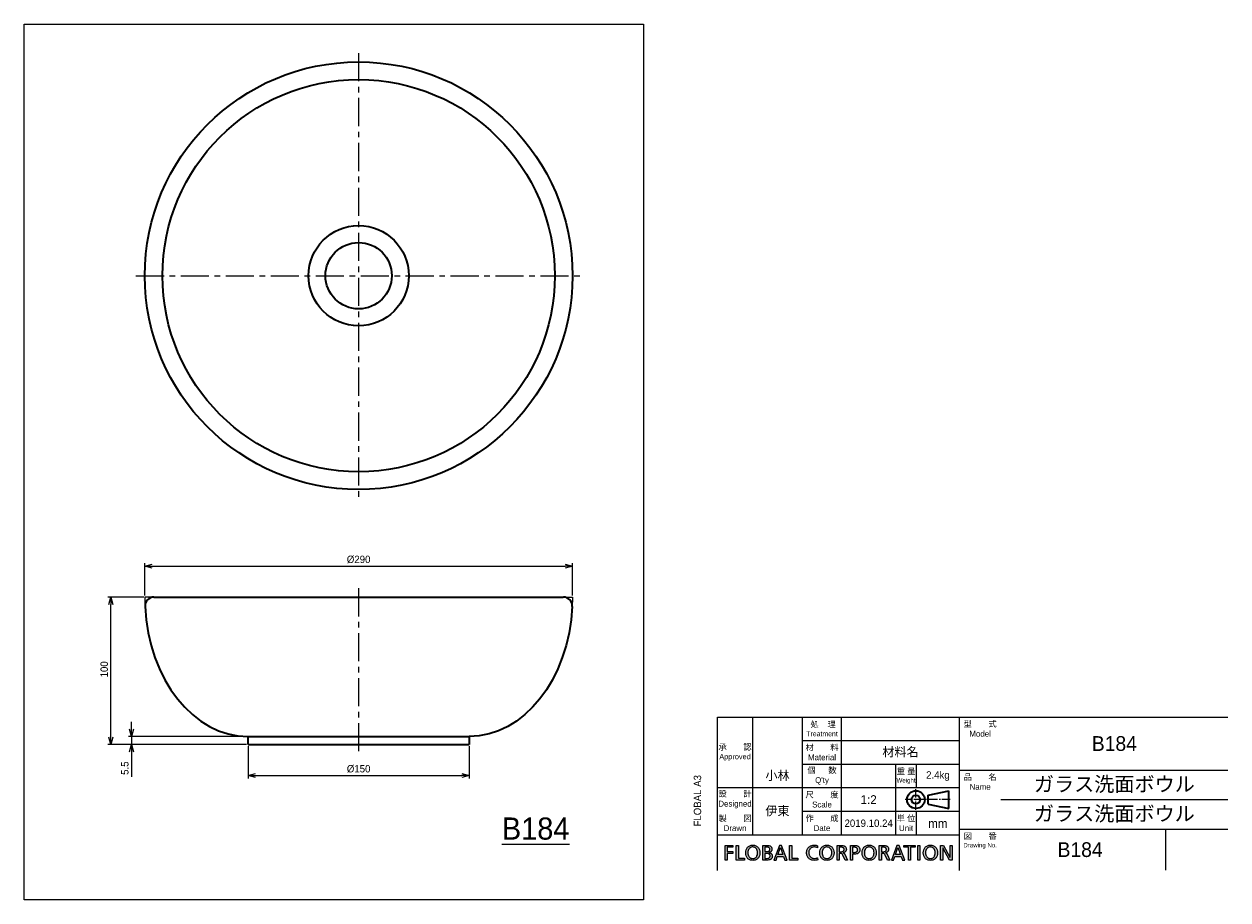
# Model space of a CAD drawing. Header units: millimetres. Extents: x 0 to 816, y 0 to 594.
import ezdxf

# ---------------------------------------------------------------- set-up
doc = ezdxf.new("R2010")
doc.units = ezdxf.units.MM
doc.header["$LTSCALE"] = 0.3
doc.linetypes.add('CENTER', pattern=[50.8, 31.75, -6.35, 6.35, -6.35])
doc.linetypes.add('CENTER2', pattern=[28.575, 19.05, -3.175, 3.175, -3.175])
doc.layers.add('HOJO', color=8, linetype='Continuous', lineweight=13, plot=False)
for name, color, linetype, lineweight in [('TEXT', 7, 'Continuous', 25), ('中心線', 4, 'CENTER', 18), ('中心線x.5', 4, 'CENTER2', 18), ('実線', 3, 'Continuous', 35), ('寸法', 2, 'Continuous', 18), ('細線', 7, 'Continuous', 18)]:
    doc.layers.add(name, color=color, linetype=linetype, lineweight=lineweight)
doc.styles.add('MS Pゴシック', font='txt')
doc.styles.get("Standard").update_dxf_attribs({"font": 'txt.shx', "bigfont": 'bigfont.shx'})
doc.dimstyles.new('MyDim S＝1：2', dxfattribs={"dimscale": 2, "dimtxt": 2.5, "dimasz": 2.5, "dimexe": 1, "dimexo": 0.5, "dimgap": 1, "dimtad": 3, "dimdsep": 46, "dimtxsty": 'MS Pゴシック', "dimblk": 'OPEN30', "dimcen": 0, "dimclrd": 256, "dimclre": 256, "dimclrt": 256, "dimazin": 2, "dimtfac": 1, "dimtmove": 0, "dimatfit": 3, "dimldrblk": 'OPEN30', "dimfxl": 1, "dimlwd": 18, "dimlwe": 18, "dimarcsym": 0})

# ---------------------------------------------------------------- blocks, each defined once
blk = doc.blocks.new('FLOBAL CORPORATIOM')
at = {"layer": 'TEXT'}
h = blk.add_hatch(color=256, dxfattribs=at)
h.paths.add_polyline_path([(16.86, 1.72), (16.79, 1.86), (16.7, 1.99), (16.6, 2.1), (16.48, 2.19), (16.35, 2.27), (16.21, 2.34), (16.06, 2.39), (15.73, 2.46), (15.01, 2.5), (13.79, 2.5), (13.79, -2.5), (14.5, -2.5), (14.5, -0.28), (14.93, -0.28), (15.19, -0.29), (15.3, -0.31), (15.36, -0.32), (15.41, -0.34), (15.46, -0.37), (15.51, -0.4), (15.55, -0.44), (15.6, -0.48), (15.69, -0.61), (15.77, -0.77), (16.54, -2.5), (17.35, -2.5), (16.41, -0.51), (16.3, -0.31), (16.25, -0.24), (16.19, -0.17), (16.13, -0.12), (16.07, -0.08), (15.92, -0.01), (15.92, 0.01), (16.13, 0.06), (16.33, 0.14), (16.5, 0.25), (16.65, 0.39), (16.72, 0.46), (16.78, 0.54), (16.83, 0.63), (16.87, 0.73), (16.91, 0.82), (16.93, 0.93), (16.95, 1.03), (16.95, 1.15), (16.94, 1.36), (16.91, 1.55)])
h.paths.add_polyline_path([(14.5, 1.87), (15.19, 1.87), (15.42, 1.86), (15.62, 1.82), (15.71, 1.79), (15.8, 1.76), (15.87, 1.72), (15.94, 1.67), (16, 1.62), (16.05, 1.56), (16.09, 1.5), (16.13, 1.44), (16.16, 1.37), (16.18, 1.29), (16.19, 1.21), (16.19, 1.13), (16.19, 1.04), (16.17, 0.96), (16.15, 0.88), (16.12, 0.81), (16.08, 0.74), (16.03, 0.67), (15.97, 0.61), (15.91, 0.56), (15.83, 0.51), (15.75, 0.47), (15.57, 0.41), (15.35, 0.36), (15.11, 0.35), (14.5, 0.35)], flags=16)
h.paths.add_polyline_path([(-37.77, -0.22), (-35.91, -0.22), (-35.91, 0.41), (-37.77, 0.41), (-37.77, 1.87), (-35.83, 1.87), (-35.83, 2.5), (-38.48, 2.5), (-38.48, -2.5), (-37.77, -2.5)])
h.paths.add_polyline_path([(-34.69, -2.5), (-31.88, -2.5), (-31.88, -1.87), (-33.97, -1.87), (-33.97, 2.5), (-34.69, 2.5)])
h.paths.add_polyline_path([(-30.34, 2.28), (-30.53, 2.16), (-30.71, 2.01), (-30.88, 1.85), (-31.02, 1.67), (-31.15, 1.47), (-31.26, 1.26), (-31.35, 1.03), (-31.47, 0.54), (-31.51, 0), (-31.47, -0.55), (-31.35, -1.04), (-31.26, -1.27), (-31.15, -1.49), (-31.03, -1.68), (-30.88, -1.86), (-30.72, -2.02), (-30.54, -2.17), (-30.34, -2.29), (-30.12, -2.4), (-29.89, -2.48), (-29.65, -2.54), (-29.38, -2.57), (-29.1, -2.59), (-28.83, -2.57), (-28.56, -2.54), (-28.32, -2.48), (-28.09, -2.4), (-27.87, -2.29), (-27.67, -2.17), (-27.49, -2.02), (-27.33, -1.86), (-27.18, -1.68), (-27.06, -1.49), (-26.95, -1.27), (-26.86, -1.04), (-26.74, -0.55), (-26.7, 0), (-26.74, 0.54), (-26.86, 1.03), (-26.95, 1.26), (-27.06, 1.47), (-27.19, 1.67), (-27.33, 1.85), (-27.5, 2.01), (-27.68, 2.16), (-27.87, 2.28), (-28.09, 2.39), (-28.32, 2.47), (-28.57, 2.54), (-28.83, 2.57), (-29.1, 2.59), (-29.38, 2.57), (-29.64, 2.54), (-29.89, 2.47), (-30.12, 2.39)])
h.paths.add_polyline_path([(-29.83, 1.8), (-29.67, 1.86), (-29.49, 1.92), (-29.31, 1.95), (-29.1, 1.96), (-28.9, 1.94), (-28.72, 1.91), (-28.54, 1.86), (-28.38, 1.79), (-28.23, 1.7), (-28.1, 1.6), (-27.98, 1.49), (-27.87, 1.36), (-27.77, 1.22), (-27.69, 1.06), (-27.56, 0.73), (-27.48, 0.38), (-27.46, 0), (-27.48, -0.37), (-27.55, -0.73), (-27.67, -1.06), (-27.75, -1.21), (-27.85, -1.35), (-27.96, -1.48), (-28.08, -1.6), (-28.21, -1.7), (-28.36, -1.79), (-28.52, -1.86), (-28.7, -1.91), (-28.9, -1.94), (-29.1, -1.96), (-29.31, -1.94), (-29.51, -1.91), (-29.69, -1.86), (-29.85, -1.79), (-30, -1.7), (-30.13, -1.6), (-30.25, -1.48), (-30.36, -1.35), (-30.45, -1.21), (-30.54, -1.06), (-30.66, -0.73), (-30.73, -0.37), (-30.75, 0), (-30.73, 0.38), (-30.65, 0.74), (-30.52, 1.07), (-30.44, 1.22), (-30.34, 1.36), (-30.23, 1.49), (-30.11, 1.61), (-29.98, 1.71)], flags=16)
h.paths.add_polyline_path([(-25.71, -2.5), (-24.38, -2.5), (-24.01, -2.49), (-23.65, -2.44), (-23.33, -2.36), (-23.18, -2.31), (-23.04, -2.24), (-22.92, -2.16), (-22.81, -2.06), (-22.71, -1.95), (-22.63, -1.83), (-22.56, -1.69), (-22.51, -1.53), (-22.48, -1.36), (-22.47, -1.17), (-22.48, -1.04), (-22.5, -0.92), (-22.52, -0.8), (-22.56, -0.69), (-22.61, -0.59), (-22.66, -0.49), (-22.73, -0.41), (-22.8, -0.32), (-22.88, -0.25), (-22.97, -0.19), (-23.06, -0.13), (-23.17, -0.08), (-23.39, 0), (-23.63, 0.04), (-23.63, 0.05), (-23.41, 0.12), (-23.21, 0.21), (-23.03, 0.31), (-22.95, 0.38), (-22.88, 0.45), (-22.82, 0.52), (-22.76, 0.6), (-22.71, 0.69), (-22.68, 0.79), (-22.64, 0.89), (-22.62, 1), (-22.6, 1.24), (-22.61, 1.41), (-22.64, 1.56), (-22.68, 1.7), (-22.73, 1.83), (-22.8, 1.94), (-22.88, 2.04), (-22.98, 2.14), (-23.09, 2.22), (-23.21, 2.29), (-23.35, 2.34), (-23.65, 2.43), (-23.98, 2.48), (-24.36, 2.5), (-25.71, 2.5)])
h.paths.add_polyline_path([(-25, 1.91), (-24.24, 1.91), (-24.08, 1.9), (-23.92, 1.88), (-23.77, 1.83), (-23.69, 1.8), (-23.63, 1.76), (-23.56, 1.72), (-23.5, 1.66), (-23.45, 1.6), (-23.4, 1.53), (-23.37, 1.46), (-23.34, 1.37), (-23.32, 1.27), (-23.32, 1.17), (-23.33, 1.04), (-23.35, 0.92), (-23.38, 0.82), (-23.42, 0.73), (-23.48, 0.65), (-23.54, 0.59), (-23.62, 0.53), (-23.7, 0.49), (-23.79, 0.45), (-23.89, 0.42), (-24.11, 0.39), (-24.6, 0.37), (-25, 0.37)], flags=16)
h.paths.add_polyline_path([(-25, -0.22), (-24.53, -0.22), (-24.07, -0.25), (-23.85, -0.3), (-23.75, -0.33), (-23.65, -0.37), (-23.56, -0.42), (-23.48, -0.48), (-23.41, -0.56), (-23.35, -0.64), (-23.3, -0.73), (-23.26, -0.84), (-23.24, -0.97), (-23.23, -1.1), (-23.24, -1.22), (-23.26, -1.33), (-23.29, -1.43), (-23.33, -1.51), (-23.39, -1.59), (-23.45, -1.66), (-23.52, -1.71), (-23.6, -1.76), (-23.69, -1.8), (-23.79, -1.83), (-23.99, -1.88), (-24.46, -1.91), (-25, -1.91)], flags=16)
h.paths.add_polyline_path([(-21.97, -2.5), (-21.22, -2.5), (-20.78, -1.24), (-18.67, -1.24), (-18.23, -2.5), (-17.45, -2.5), (-19.32, 2.5), (-20.08, 2.5)])
h.paths.add_polyline_path([(-19.72, 1.78), (-18.88, -0.65), (-20.57, -0.65)], flags=16)
h.paths.add_polyline_path([(-15.89, 2.5), (-16.6, 2.5), (-16.6, -2.5), (-13.8, -2.5), (-13.8, -1.87), (-15.89, -1.87)])
h.paths.add_polyline_path([(-9.04, 2.47), (-9.29, 2.39), (-9.52, 2.29), (-9.74, 2.17), (-9.94, 2.03), (-10.13, 1.87), (-10.29, 1.69), (-10.44, 1.5), (-10.57, 1.29), (-10.68, 1.07), (-10.76, 0.83), (-10.82, 0.57), (-10.86, 0.3), (-10.87, 0.02), (-10.86, -0.27), (-10.83, -0.55), (-10.77, -0.81), (-10.69, -1.06), (-10.58, -1.29), (-10.46, -1.5), (-10.31, -1.7), (-10.15, -1.88), (-9.97, -2.04), (-9.77, -2.18), (-9.55, -2.3), (-9.32, -2.4), (-9.07, -2.48), (-8.81, -2.54), (-8.24, -2.59), (-7.7, -2.56), (-7.4, -2.5), (-7.1, -2.41), (-7.14, -1.71), (-7.25, -1.77), (-7.37, -1.81), (-7.65, -1.89), (-7.95, -1.94), (-8.23, -1.96), (-8.42, -1.95), (-8.61, -1.92), (-8.79, -1.88), (-8.96, -1.82), (-9.13, -1.74), (-9.28, -1.65), (-9.43, -1.54), (-9.56, -1.42), (-9.68, -1.28), (-9.79, -1.14), (-9.89, -0.97), (-9.97, -0.8), (-10.03, -0.62), (-10.08, -0.42), (-10.11, -0.22), (-10.12, 0), (-10.11, 0.21), (-10.08, 0.41), (-10.04, 0.6), (-9.98, 0.78), (-9.9, 0.95), (-9.81, 1.11), (-9.71, 1.26), (-9.59, 1.4), (-9.46, 1.52), (-9.31, 1.63), (-9.15, 1.73), (-8.98, 1.81), (-8.8, 1.87), (-8.61, 1.92), (-8.41, 1.95), (-8.2, 1.96, -0.133027), (-7.16, 1.68), (-7.11, 2.37, 0.10488), (-8.23, 2.59), (-8.78, 2.53)])
h.paths.add_polyline_path([(-5.39, 2.16), (-5.57, 2.01), (-5.73, 1.85), (-5.88, 1.67), (-6.01, 1.47), (-6.11, 1.26), (-6.2, 1.03), (-6.33, 0.54), (-6.37, 0), (-6.33, -0.55), (-6.2, -1.04), (-6.12, -1.27), (-6.01, -1.49), (-5.88, -1.68), (-5.74, -1.86), (-5.57, -2.02), (-5.39, -2.17), (-5.19, -2.29), (-4.98, -2.4), (-4.75, -2.48), (-4.5, -2.54), (-4.24, -2.57), (-3.96, -2.59), (-3.68, -2.57), (-3.42, -2.54), (-3.17, -2.48), (-2.94, -2.4), (-2.73, -2.29), (-2.53, -2.17), (-2.35, -2.02), (-2.18, -1.86), (-2.04, -1.68), (-1.91, -1.49), (-1.8, -1.27), (-1.71, -1.04), (-1.59, -0.55), (-1.55, 0), (-1.59, 0.54), (-1.71, 1.03), (-1.8, 1.26), (-1.91, 1.47), (-2.04, 1.67), (-2.19, 1.85), (-2.35, 2.01), (-2.53, 2.16), (-2.73, 2.28), (-2.94, 2.39), (-3.17, 2.47), (-3.42, 2.54), (-3.68, 2.57), (-3.96, 2.59), (-4.24, 2.57), (-4.5, 2.54), (-4.75, 2.47), (-4.98, 2.39), (-5.19, 2.28)])
h.paths.add_polyline_path([(-4.83, 1.71), (-4.68, 1.8), (-4.52, 1.86), (-4.35, 1.92), (-4.16, 1.95), (-3.96, 1.96), (-3.76, 1.94), (-3.57, 1.91), (-3.4, 1.86), (-3.24, 1.79), (-3.09, 1.7), (-2.95, 1.6), (-2.83, 1.49), (-2.72, 1.36), (-2.63, 1.22), (-2.54, 1.06), (-2.41, 0.73), (-2.34, 0.38), (-2.31, 0), (-2.34, -0.37), (-2.41, -0.73), (-2.53, -1.06), (-2.61, -1.21), (-2.7, -1.35), (-2.81, -1.48), (-2.93, -1.6), (-3.07, -1.7), (-3.22, -1.79), (-3.38, -1.86), (-3.56, -1.91), (-3.75, -1.94), (-3.96, -1.96), (-4.17, -1.94), (-4.36, -1.91), (-4.54, -1.86), (-4.7, -1.79), (-4.85, -1.7), (-4.99, -1.6), (-5.11, -1.48), (-5.22, -1.35), (-5.31, -1.21), (-5.39, -1.06), (-5.51, -0.73), (-5.58, -0.37), (-5.61, 0), (-5.58, 0.38), (-5.5, 0.74), (-5.38, 1.07), (-5.29, 1.22), (-5.2, 1.36), (-5.09, 1.49), (-4.97, 1.61)], flags=16)
h.paths.add_polyline_path([(-0.54, -2.5), (0.17, -2.5), (0.17, -0.28), (0.6, -0.28), (0.86, -0.29), (0.98, -0.31), (1.03, -0.32), (1.08, -0.34), (1.13, -0.37), (1.18, -0.4), (1.23, -0.44), (1.27, -0.48), (1.36, -0.61), (1.44, -0.77), (2.21, -2.5), (3.03, -2.5), (2.08, -0.51), (1.97, -0.31), (1.92, -0.24), (1.86, -0.17), (1.81, -0.12), (1.74, -0.08), (1.59, -0.01), (1.59, 0.01), (1.8, 0.06), (2, 0.14), (2.17, 0.25), (2.33, 0.39), (2.39, 0.46), (2.45, 0.54), (2.5, 0.63), (2.54, 0.73), (2.58, 0.82), (2.6, 0.93), (2.62, 1.03), (2.62, 1.15), (2.61, 1.36), (2.58, 1.55), (2.53, 1.72), (2.46, 1.86), (2.37, 1.99), (2.27, 2.1), (2.15, 2.19), (2.02, 2.27), (1.88, 2.34), (1.73, 2.39), (1.4, 2.46), (0.68, 2.5), (-0.54, 2.5)])
h.paths.add_polyline_path([(0.17, 1.87), (0.86, 1.87), (1.09, 1.86), (1.3, 1.82), (1.39, 1.79), (1.47, 1.76), (1.54, 1.72), (1.61, 1.67), (1.67, 1.62), (1.72, 1.56), (1.76, 1.5), (1.8, 1.44), (1.83, 1.37), (1.85, 1.29), (1.86, 1.21), (1.86, 1.13), (1.86, 1.04), (1.85, 0.96), (1.82, 0.88), (1.79, 0.81), (1.75, 0.74), (1.7, 0.67), (1.64, 0.61), (1.58, 0.56), (1.51, 0.51), (1.42, 0.47), (1.24, 0.41), (1.02, 0.36), (0.78, 0.35), (0.17, 0.35)], flags=16)
h.paths.add_polyline_path([(4.01, -2.5), (4.73, -2.5), (4.73, -0.5), (5.43, -0.5), (5.77, -0.48), (6.09, -0.42), (6.39, -0.32), (6.53, -0.25), (6.66, -0.17), (6.77, -0.07), (6.88, 0.04), (6.97, 0.16), (7.05, 0.3), (7.12, 0.45), (7.16, 0.62), (7.19, 0.8), (7.2, 1), (7.19, 1.21), (7.16, 1.39), (7.12, 1.56), (7.05, 1.72), (6.97, 1.85), (6.88, 1.98), (6.77, 2.08), (6.65, 2.18), (6.51, 2.26), (6.37, 2.33), (6.05, 2.43), (5.7, 2.48), (5.32, 2.5), (4.01, 2.5)])
h.paths.add_polyline_path([(4.73, 1.87), (5.34, 1.87), (5.51, 1.86), (5.7, 1.82), (5.88, 1.76), (6.06, 1.68), (6.14, 1.62), (6.21, 1.56), (6.28, 1.49), (6.33, 1.41), (6.38, 1.32), (6.41, 1.23), (6.43, 1.12), (6.44, 1.01), (6.44, 0.89), (6.42, 0.78), (6.39, 0.68), (6.35, 0.59), (6.3, 0.51), (6.24, 0.44), (6.18, 0.38), (6.11, 0.32), (6.03, 0.27), (5.95, 0.23), (5.78, 0.17), (5.61, 0.14), (5.44, 0.13), (4.73, 0.13)], flags=16)
h.paths.add_polyline_path([(8.94, 2.16), (8.76, 2.01), (8.59, 1.85), (8.45, 1.67), (8.32, 1.47), (8.21, 1.26), (8.12, 1.03), (8, 0.54), (7.96, 0), (8, -0.55), (8.12, -1.04), (8.21, -1.27), (8.32, -1.49), (8.45, -1.68), (8.59, -1.86), (8.76, -2.02), (8.94, -2.17), (9.13, -2.29), (9.35, -2.4), (9.58, -2.48), (9.83, -2.54), (10.09, -2.57), (10.37, -2.59), (10.65, -2.57), (10.91, -2.54), (11.16, -2.48), (11.39, -2.4), (11.6, -2.29), (11.8, -2.17), (11.98, -2.02), (12.14, -1.86), (12.29, -1.68), (12.42, -1.49), (12.52, -1.27), (12.61, -1.04), (12.73, -0.55), (12.77, 0), (12.73, 0.54), (12.61, 1.03), (12.52, 1.26), (12.41, 1.47), (12.29, 1.67), (12.14, 1.85), (11.98, 2.01), (11.8, 2.16), (11.6, 2.28), (11.38, 2.39), (11.15, 2.47), (10.91, 2.54), (10.65, 2.57), (10.37, 2.59), (10.09, 2.57), (9.83, 2.54), (9.58, 2.47), (9.35, 2.39), (9.14, 2.28)])
h.paths.add_polyline_path([(9.36, 1.61), (9.5, 1.71), (9.65, 1.8), (9.81, 1.86), (9.98, 1.92), (10.17, 1.95), (10.37, 1.96), (10.57, 1.94), (10.76, 1.91), (10.93, 1.86), (11.09, 1.79), (11.24, 1.7), (11.37, 1.6), (11.5, 1.49), (11.61, 1.36), (11.7, 1.22), (11.79, 1.06), (11.91, 0.73), (11.99, 0.38), (12.02, 0), (11.99, -0.37), (11.92, -0.73), (11.8, -1.06), (11.72, -1.21), (11.62, -1.35), (11.52, -1.48), (11.4, -1.6), (11.26, -1.7), (11.11, -1.79), (10.95, -1.86), (10.77, -1.91), (10.58, -1.94), (10.37, -1.96), (10.16, -1.94), (9.97, -1.91), (9.79, -1.86), (9.62, -1.79), (9.47, -1.7), (9.34, -1.6), (9.22, -1.48), (9.11, -1.35), (9.02, -1.21), (8.94, -1.06), (8.82, -0.73), (8.74, -0.37), (8.72, 0), (8.75, 0.38), (8.82, 0.74), (8.95, 1.07), (9.03, 1.22), (9.13, 1.36), (9.24, 1.49)], flags=16)
h.paths.add_polyline_path([(17.88, -2.5), (18.63, -2.5), (19.07, -1.24), (21.18, -1.24), (21.62, -2.5), (22.4, -2.5), (20.53, 2.5), (19.78, 2.5)])
h.paths.add_polyline_path([(20.13, 1.78), (20.98, -0.65), (19.28, -0.65)], flags=16)
h.paths.add_polyline_path([(23.68, 1.87), (23.68, -2.5), (24.4, -2.5), (24.4, 1.87), (25.95, 1.87), (25.95, 2.5), (22.13, 2.5), (22.13, 1.87)])
h.paths.add_polyline_path([(27.56, 2.5), (26.85, 2.5), (26.85, -2.5), (27.56, -2.5)])
h.paths.add_polyline_path([(32.55, 2.16), (32.35, 2.28), (32.14, 2.39), (31.91, 2.47), (31.66, 2.54), (31.4, 2.57), (31.12, 2.59), (30.84, 2.57), (30.58, 2.54), (30.33, 2.47), (30.1, 2.39), (29.89, 2.28), (29.69, 2.16), (29.51, 2.01), (29.35, 1.85), (29.2, 1.67), (29.07, 1.47), (28.97, 1.26), (28.88, 1.03), (28.75, 0.54), (28.71, 0), (28.75, -0.55), (28.88, -1.04), (28.96, -1.27), (29.07, -1.49), (29.2, -1.68), (29.34, -1.86), (29.51, -2.02), (29.69, -2.17), (29.89, -2.29), (30.1, -2.4), (30.33, -2.48), (30.58, -2.54), (30.84, -2.57), (31.12, -2.59), (31.4, -2.57), (31.66, -2.54), (31.91, -2.48), (32.14, -2.4), (32.35, -2.29), (32.55, -2.17), (32.73, -2.02), (32.9, -1.86), (33.04, -1.68), (33.17, -1.49), (33.28, -1.27), (33.37, -1.04), (33.49, -0.55), (33.53, 0), (33.49, 0.54), (33.36, 1.03), (33.27, 1.26), (33.17, 1.47), (33.04, 1.67), (32.89, 1.85), (32.73, 2.01)])
h.paths.add_polyline_path([(32.13, 1.6), (32.25, 1.49), (32.36, 1.36), (32.45, 1.22), (32.54, 1.06), (32.67, 0.73), (32.74, 0.38), (32.77, 0), (32.74, -0.37), (32.67, -0.73), (32.55, -1.06), (32.47, -1.21), (32.38, -1.35), (32.27, -1.48), (32.15, -1.6), (32.01, -1.7), (31.86, -1.79), (31.7, -1.86), (31.52, -1.91), (31.33, -1.94), (31.12, -1.96), (30.91, -1.94), (30.72, -1.91), (30.54, -1.86), (30.38, -1.79), (30.23, -1.7), (30.09, -1.6), (29.97, -1.48), (29.86, -1.35), (29.77, -1.21), (29.69, -1.06), (29.57, -0.73), (29.5, -0.37), (29.47, 0), (29.5, 0.38), (29.58, 0.74), (29.7, 1.07), (29.79, 1.22), (29.88, 1.36), (29.99, 1.49), (30.11, 1.61), (30.25, 1.71), (30.4, 1.8), (30.56, 1.86), (30.73, 1.92), (30.92, 1.95), (31.12, 1.96), (31.32, 1.94), (31.51, 1.91), (31.68, 1.86), (31.84, 1.79), (31.99, 1.7)], flags=16)
h.paths.add_polyline_path([(34.57, 2.5), (34.57, -2.5), (35.29, -2.5), (35.29, 1.61), (35.3, 1.61), (37.57, -2.5), (38.48, -2.5), (38.48, 2.5), (37.77, 2.5), (37.77, -1.53), (37.75, -1.53), (35.55, 2.5)])
for points in [[(-38.48, 2.5), (-35.83, 2.5), (-35.83, 1.87), (-37.77, 1.87), (-37.77, 0.41), (-35.91, 0.41), (-35.91, -0.22), (-37.77, -0.22), (-37.77, -2.5), (-38.48, -2.5), (-38.48, 2.5)], [(-34.69, 2.5), (-33.97, 2.5), (-33.97, -1.87), (-31.88, -1.87), (-31.88, -2.5), (-34.69, -2.5), (-34.69, 2.5)], [(-29.1, 2.59), (-28.83, 2.57), (-28.57, 2.54), (-28.32, 2.47), (-28.09, 2.39), (-27.87, 2.28), (-27.68, 2.16), (-27.5, 2.01), (-27.33, 1.85), (-27.19, 1.67), (-27.06, 1.47), (-26.95, 1.26), (-26.86, 1.03), (-26.74, 0.54), (-26.7, 0), (-26.74, -0.55), (-26.86, -1.04), (-26.95, -1.27), (-27.06, -1.49), (-27.18, -1.68), (-27.33, -1.86), (-27.49, -2.02), (-27.67, -2.17), (-27.87, -2.29), (-28.09, -2.4), (-28.32, -2.48), (-28.56, -2.54), (-28.83, -2.57), (-29.1, -2.59), (-29.38, -2.57), (-29.65, -2.54), (-29.89, -2.48), (-30.12, -2.4), (-30.34, -2.29), (-30.54, -2.17), (-30.72, -2.02), (-30.88, -1.86), (-31.03, -1.68), (-31.15, -1.49), (-31.26, -1.27), (-31.35, -1.04), (-31.47, -0.55), (-31.51, 0), (-31.47, 0.54), (-31.35, 1.03), (-31.26, 1.26), (-31.15, 1.47), (-31.02, 1.67), (-30.88, 1.85), (-30.71, 2.01), (-30.53, 2.16), (-30.34, 2.28), (-30.12, 2.39), (-29.89, 2.47), (-29.64, 2.54), (-29.38, 2.57), (-29.1, 2.59)], [(-29.1, -1.96), (-28.9, -1.94), (-28.7, -1.91), (-28.52, -1.86), (-28.36, -1.79), (-28.21, -1.7), (-28.08, -1.6), (-27.96, -1.48), (-27.85, -1.35), (-27.75, -1.21), (-27.67, -1.06), (-27.55, -0.73), (-27.48, -0.37), (-27.46, 0), (-27.48, 0.38), (-27.56, 0.73), (-27.69, 1.06), (-27.77, 1.22), (-27.87, 1.36), (-27.98, 1.49), (-28.1, 1.6), (-28.23, 1.7), (-28.38, 1.79), (-28.54, 1.86), (-28.72, 1.91), (-28.9, 1.94), (-29.1, 1.96), (-29.31, 1.95), (-29.49, 1.92), (-29.67, 1.86), (-29.83, 1.8), (-29.98, 1.71), (-30.11, 1.61), (-30.23, 1.49), (-30.34, 1.36), (-30.44, 1.22), (-30.52, 1.07), (-30.65, 0.74), (-30.73, 0.38), (-30.75, 0), (-30.73, -0.37), (-30.66, -0.73), (-30.54, -1.06), (-30.45, -1.21), (-30.36, -1.35), (-30.25, -1.48), (-30.13, -1.6), (-30, -1.7), (-29.85, -1.79), (-29.69, -1.86), (-29.51, -1.91), (-29.31, -1.94), (-29.1, -1.96)], [(-25.71, 2.5), (-24.36, 2.5), (-23.98, 2.48), (-23.65, 2.43), (-23.35, 2.34), (-23.21, 2.29), (-23.09, 2.22), (-22.98, 2.14), (-22.88, 2.04), (-22.8, 1.94), (-22.73, 1.83), (-22.68, 1.7), (-22.64, 1.56), (-22.61, 1.41), (-22.6, 1.24), (-22.62, 1), (-22.64, 0.89), (-22.68, 0.79), (-22.71, 0.69), (-22.76, 0.6), (-22.82, 0.52), (-22.88, 0.45), (-22.95, 0.38), (-23.03, 0.31), (-23.21, 0.21), (-23.41, 0.12), (-23.63, 0.05), (-23.63, 0.04), (-23.39, 0), (-23.17, -0.08), (-23.06, -0.13), (-22.97, -0.19), (-22.88, -0.25), (-22.8, -0.32), (-22.73, -0.41), (-22.66, -0.49), (-22.61, -0.59), (-22.56, -0.69), (-22.52, -0.8), (-22.5, -0.92), (-22.48, -1.04), (-22.47, -1.17), (-22.48, -1.36), (-22.51, -1.53), (-22.56, -1.69), (-22.63, -1.83), (-22.71, -1.95), (-22.81, -2.06), (-22.92, -2.16), (-23.04, -2.24), (-23.18, -2.31), (-23.33, -2.36), (-23.65, -2.44), (-24.01, -2.49), (-24.38, -2.5), (-25.71, -2.5), (-25.71, 2.5)], [(-25, 0.37), (-24.6, 0.37), (-24.11, 0.39), (-23.89, 0.42), (-23.79, 0.45), (-23.7, 0.49), (-23.62, 0.53), (-23.54, 0.59), (-23.48, 0.65), (-23.42, 0.73), (-23.38, 0.82), (-23.35, 0.92), (-23.33, 1.04), (-23.32, 1.17), (-23.32, 1.27), (-23.34, 1.37), (-23.37, 1.46), (-23.4, 1.53), (-23.45, 1.6), (-23.5, 1.66), (-23.56, 1.72), (-23.63, 1.76), (-23.69, 1.8), (-23.77, 1.83), (-23.92, 1.88), (-24.08, 1.9), (-24.24, 1.91), (-25, 1.91), (-25, 0.37)], [(-18.23, -2.5), (-17.45, -2.5), (-19.32, 2.5), (-20.08, 2.5), (-21.97, -2.5), (-21.22, -2.5), (-20.78, -1.24), (-18.67, -1.24), (-18.23, -2.5)], [(-20.57, -0.65), (-19.72, 1.78), (-18.88, -0.65), (-20.57, -0.65)], [(-16.6, 2.5), (-15.89, 2.5), (-15.89, -1.87), (-13.8, -1.87), (-13.8, -2.5), (-16.6, -2.5), (-16.6, 2.5)], [(-3.96, 2.59), (-3.68, 2.57), (-3.42, 2.54), (-3.17, 2.47), (-2.94, 2.39), (-2.73, 2.28), (-2.53, 2.16), (-2.35, 2.01), (-2.19, 1.85), (-2.04, 1.67), (-1.91, 1.47), (-1.8, 1.26), (-1.71, 1.03), (-1.59, 0.54), (-1.55, 0), (-1.59, -0.55), (-1.71, -1.04), (-1.8, -1.27), (-1.91, -1.49), (-2.04, -1.68), (-2.18, -1.86), (-2.35, -2.02), (-2.53, -2.17), (-2.73, -2.29), (-2.94, -2.4), (-3.17, -2.48), (-3.42, -2.54), (-3.68, -2.57), (-3.96, -2.59), (-4.24, -2.57), (-4.5, -2.54), (-4.75, -2.48), (-4.98, -2.4), (-5.19, -2.29), (-5.39, -2.17), (-5.57, -2.02), (-5.74, -1.86), (-5.88, -1.68), (-6.01, -1.49), (-6.12, -1.27), (-6.2, -1.04), (-6.33, -0.55), (-6.37, 0), (-6.33, 0.54), (-6.2, 1.03), (-6.11, 1.26), (-6.01, 1.47), (-5.88, 1.67), (-5.73, 1.85), (-5.57, 2.01), (-5.39, 2.16), (-5.19, 2.28), (-4.98, 2.39), (-4.75, 2.47), (-4.5, 2.54), (-4.24, 2.57), (-3.96, 2.59)], [(-3.96, -1.96), (-3.75, -1.94), (-3.56, -1.91), (-3.38, -1.86), (-3.22, -1.79), (-3.07, -1.7), (-2.93, -1.6), (-2.81, -1.48), (-2.7, -1.35), (-2.61, -1.21), (-2.53, -1.06), (-2.41, -0.73), (-2.34, -0.37), (-2.31, 0), (-2.34, 0.38), (-2.41, 0.73), (-2.54, 1.06), (-2.63, 1.22), (-2.72, 1.36), (-2.83, 1.49), (-2.95, 1.6), (-3.09, 1.7), (-3.24, 1.79), (-3.4, 1.86), (-3.57, 1.91), (-3.76, 1.94), (-3.96, 1.96), (-4.16, 1.95), (-4.35, 1.92), (-4.52, 1.86), (-4.68, 1.8), (-4.83, 1.71), (-4.97, 1.61), (-5.09, 1.49), (-5.2, 1.36), (-5.29, 1.22), (-5.38, 1.07), (-5.5, 0.74), (-5.58, 0.38), (-5.61, 0), (-5.58, -0.37), (-5.51, -0.73), (-5.39, -1.06), (-5.31, -1.21), (-5.22, -1.35), (-5.11, -1.48), (-4.99, -1.6), (-4.85, -1.7), (-4.7, -1.79), (-4.54, -1.86), (-4.36, -1.91), (-4.17, -1.94), (-3.96, -1.96)], [(-0.54, 2.5), (0.68, 2.5), (1.4, 2.46), (1.73, 2.39), (1.88, 2.34), (2.02, 2.27), (2.15, 2.19), (2.27, 2.1), (2.37, 1.99), (2.46, 1.86), (2.53, 1.72), (2.58, 1.55), (2.61, 1.36), (2.62, 1.15), (2.62, 1.03), (2.6, 0.93), (2.58, 0.82), (2.54, 0.73), (2.5, 0.63), (2.45, 0.54), (2.39, 0.46), (2.33, 0.39), (2.17, 0.25), (2, 0.14), (1.8, 0.06), (1.59, 0.01), (1.59, -0.01), (1.74, -0.08), (1.81, -0.12), (1.86, -0.17), (1.92, -0.24), (1.97, -0.31), (2.08, -0.51), (3.03, -2.5), (2.21, -2.5), (1.44, -0.77), (1.36, -0.61), (1.27, -0.48), (1.23, -0.44), (1.18, -0.4), (1.13, -0.37), (1.08, -0.34), (1.03, -0.32), (0.98, -0.31), (0.86, -0.29), (0.6, -0.28), (0.17, -0.28), (0.17, -2.5), (-0.54, -2.5), (-0.54, 2.5)], [(0.17, 0.35), (0.78, 0.35), (1.02, 0.36), (1.24, 0.41), (1.42, 0.47), (1.51, 0.51), (1.58, 0.56), (1.64, 0.61), (1.7, 0.67), (1.75, 0.74), (1.79, 0.81), (1.82, 0.88), (1.85, 0.96), (1.86, 1.04), (1.86, 1.13), (1.86, 1.21), (1.85, 1.29), (1.83, 1.37), (1.8, 1.44), (1.76, 1.5), (1.72, 1.56), (1.67, 1.62), (1.61, 1.67), (1.54, 1.72), (1.47, 1.76), (1.39, 1.79), (1.3, 1.82), (1.09, 1.86), (0.86, 1.87), (0.17, 1.87), (0.17, 0.35)], [(4.01, 2.5), (5.32, 2.5), (5.7, 2.48), (6.05, 2.43), (6.37, 2.33), (6.51, 2.26), (6.65, 2.18), (6.77, 2.08), (6.88, 1.98), (6.97, 1.85), (7.05, 1.72), (7.12, 1.56), (7.16, 1.39), (7.19, 1.21), (7.2, 1), (7.19, 0.8), (7.16, 0.62), (7.12, 0.45), (7.05, 0.3), (6.97, 0.16), (6.88, 0.04), (6.77, -0.07), (6.66, -0.17), (6.53, -0.25), (6.39, -0.32), (6.09, -0.42), (5.77, -0.48), (5.43, -0.5), (4.73, -0.5), (4.73, -2.5), (4.01, -2.5), (4.01, 2.5)], [(4.73, 0.13), (5.44, 0.13), (5.61, 0.14), (5.78, 0.17), (5.95, 0.23), (6.03, 0.27), (6.11, 0.32), (6.18, 0.38), (6.24, 0.44), (6.3, 0.51), (6.35, 0.59), (6.39, 0.68), (6.42, 0.78), (6.44, 0.89), (6.44, 1.01), (6.43, 1.12), (6.41, 1.23), (6.38, 1.32), (6.33, 1.41), (6.28, 1.49), (6.21, 1.56), (6.14, 1.62), (6.06, 1.68), (5.88, 1.76), (5.7, 1.82), (5.51, 1.86), (5.34, 1.87), (4.73, 1.87), (4.73, 0.13)], [(10.37, 2.59), (10.65, 2.57), (10.91, 2.54), (11.15, 2.47), (11.38, 2.39), (11.6, 2.28), (11.8, 2.16), (11.98, 2.01), (12.14, 1.85), (12.29, 1.67), (12.41, 1.47), (12.52, 1.26), (12.61, 1.03), (12.73, 0.54), (12.77, 0), (12.73, -0.55), (12.61, -1.04), (12.52, -1.27), (12.42, -1.49), (12.29, -1.68), (12.14, -1.86), (11.98, -2.02), (11.8, -2.17), (11.6, -2.29), (11.39, -2.4), (11.16, -2.48), (10.91, -2.54), (10.65, -2.57), (10.37, -2.59), (10.09, -2.57), (9.83, -2.54), (9.58, -2.48), (9.35, -2.4), (9.13, -2.29), (8.94, -2.17), (8.76, -2.02), (8.59, -1.86), (8.45, -1.68), (8.32, -1.49), (8.21, -1.27), (8.12, -1.04), (8, -0.55), (7.96, 0), (8, 0.54), (8.12, 1.03), (8.21, 1.26), (8.32, 1.47), (8.45, 1.67), (8.59, 1.85), (8.76, 2.01), (8.94, 2.16), (9.14, 2.28), (9.35, 2.39), (9.58, 2.47), (9.83, 2.54), (10.09, 2.57), (10.37, 2.59)], [(10.37, -1.96), (10.58, -1.94), (10.77, -1.91), (10.95, -1.86), (11.11, -1.79), (11.26, -1.7), (11.4, -1.6), (11.52, -1.48), (11.62, -1.35), (11.72, -1.21), (11.8, -1.06), (11.92, -0.73), (11.99, -0.37), (12.02, 0), (11.99, 0.38), (11.91, 0.73), (11.79, 1.06), (11.7, 1.22), (11.61, 1.36), (11.5, 1.49), (11.37, 1.6), (11.24, 1.7), (11.09, 1.79), (10.93, 1.86), (10.76, 1.91), (10.57, 1.94), (10.37, 1.96), (10.17, 1.95), (9.98, 1.92), (9.81, 1.86), (9.65, 1.8), (9.5, 1.71), (9.36, 1.61), (9.24, 1.49), (9.13, 1.36), (9.03, 1.22), (8.95, 1.07), (8.82, 0.74), (8.75, 0.38), (8.72, 0), (8.74, -0.37), (8.82, -0.73), (8.94, -1.06), (9.02, -1.21), (9.11, -1.35), (9.22, -1.48), (9.34, -1.6), (9.47, -1.7), (9.62, -1.79), (9.79, -1.86), (9.97, -1.91), (10.16, -1.94), (10.37, -1.96)], [(13.79, 2.5), (15.01, 2.5), (15.73, 2.46), (16.06, 2.39), (16.21, 2.34), (16.35, 2.27), (16.48, 2.19), (16.6, 2.1), (16.7, 1.99), (16.79, 1.86), (16.86, 1.72), (16.91, 1.55), (16.94, 1.36), (16.95, 1.15), (16.95, 1.03), (16.93, 0.93), (16.91, 0.82), (16.87, 0.73), (16.83, 0.63), (16.78, 0.54), (16.72, 0.46), (16.65, 0.39), (16.5, 0.25), (16.33, 0.14), (16.13, 0.06), (15.92, 0.01), (15.92, -0.01), (16.07, -0.08), (16.13, -0.12), (16.19, -0.17), (16.25, -0.24), (16.3, -0.31), (16.41, -0.51), (17.35, -2.5), (16.54, -2.5), (15.77, -0.77), (15.69, -0.61), (15.6, -0.48), (15.55, -0.44), (15.51, -0.4), (15.46, -0.37), (15.41, -0.34), (15.36, -0.32), (15.3, -0.31), (15.19, -0.29), (14.93, -0.28), (14.5, -0.28), (14.5, -2.5), (13.79, -2.5), (13.79, 2.5)], [(14.5, 0.35), (15.11, 0.35), (15.35, 0.36), (15.57, 0.41), (15.75, 0.47), (15.83, 0.51), (15.91, 0.56), (15.97, 0.61), (16.03, 0.67), (16.08, 0.74), (16.12, 0.81), (16.15, 0.88), (16.17, 0.96), (16.19, 1.04), (16.19, 1.13), (16.19, 1.21), (16.18, 1.29), (16.16, 1.37), (16.13, 1.44), (16.09, 1.5), (16.05, 1.56), (16, 1.62), (15.94, 1.67), (15.87, 1.72), (15.8, 1.76), (15.71, 1.79), (15.62, 1.82), (15.42, 1.86), (15.19, 1.87), (14.5, 1.87), (14.5, 0.35)], [(21.62, -2.5), (22.4, -2.5), (20.53, 2.5), (19.78, 2.5), (17.88, -2.5), (18.63, -2.5), (19.07, -1.24), (21.18, -1.24), (21.62, -2.5)], [(19.28, -0.65), (20.13, 1.78), (20.98, -0.65), (19.28, -0.65)], [(23.68, 1.87), (22.13, 1.87), (22.13, 2.5), (25.95, 2.5), (25.95, 1.87), (24.4, 1.87), (24.4, -2.5), (23.68, -2.5), (23.68, 1.87)], [(26.85, 2.5), (27.56, 2.5), (27.56, -2.5), (26.85, -2.5), (26.85, 2.5)], [(31.12, 2.59), (31.4, 2.57), (31.66, 2.54), (31.91, 2.47), (32.14, 2.39), (32.35, 2.28), (32.55, 2.16), (32.73, 2.01), (32.89, 1.85), (33.04, 1.67), (33.17, 1.47), (33.27, 1.26), (33.36, 1.03), (33.49, 0.54), (33.53, 0), (33.49, -0.55), (33.37, -1.04), (33.28, -1.27), (33.17, -1.49), (33.04, -1.68), (32.9, -1.86), (32.73, -2.02), (32.55, -2.17), (32.35, -2.29), (32.14, -2.4), (31.91, -2.48), (31.66, -2.54), (31.4, -2.57), (31.12, -2.59), (30.84, -2.57), (30.58, -2.54), (30.33, -2.48), (30.1, -2.4), (29.89, -2.29), (29.69, -2.17), (29.51, -2.02), (29.34, -1.86), (29.2, -1.68), (29.07, -1.49), (28.96, -1.27), (28.88, -1.04), (28.75, -0.55), (28.71, 0), (28.75, 0.54), (28.88, 1.03), (28.97, 1.26), (29.07, 1.47), (29.2, 1.67), (29.35, 1.85), (29.51, 2.01), (29.69, 2.16), (29.89, 2.28), (30.1, 2.39), (30.33, 2.47), (30.58, 2.54), (30.84, 2.57), (31.12, 2.59)], [(31.12, -1.96), (31.33, -1.94), (31.52, -1.91), (31.7, -1.86), (31.86, -1.79), (32.01, -1.7), (32.15, -1.6), (32.27, -1.48), (32.38, -1.35), (32.47, -1.21), (32.55, -1.06), (32.67, -0.73), (32.74, -0.37), (32.77, 0), (32.74, 0.38), (32.67, 0.73), (32.54, 1.06), (32.45, 1.22), (32.36, 1.36), (32.25, 1.49), (32.13, 1.6), (31.99, 1.7), (31.84, 1.79), (31.68, 1.86), (31.51, 1.91), (31.32, 1.94), (31.12, 1.96), (30.92, 1.95), (30.73, 1.92), (30.56, 1.86), (30.4, 1.8), (30.25, 1.71), (30.11, 1.61), (29.99, 1.49), (29.88, 1.36), (29.79, 1.22), (29.7, 1.07), (29.58, 0.74), (29.5, 0.38), (29.47, 0), (29.5, -0.37), (29.57, -0.73), (29.69, -1.06), (29.77, -1.21), (29.86, -1.35), (29.97, -1.48), (30.09, -1.6), (30.23, -1.7), (30.38, -1.79), (30.54, -1.86), (30.72, -1.91), (30.91, -1.94), (31.12, -1.96)], [(34.57, 2.5), (35.55, 2.5), (37.75, -1.53), (37.77, -1.53), (37.77, 2.5), (38.48, 2.5), (38.48, -2.5), (37.57, -2.5), (35.3, 1.61), (35.29, 1.61), (35.29, -2.5), (34.57, -2.5), (34.57, 2.5)], [(-25, -1.91), (-24.46, -1.91), (-23.99, -1.88), (-23.79, -1.83), (-23.69, -1.8), (-23.6, -1.76), (-23.52, -1.71), (-23.45, -1.66), (-23.39, -1.59), (-23.33, -1.51), (-23.29, -1.43), (-23.26, -1.33), (-23.24, -1.22), (-23.23, -1.1), (-23.24, -0.97), (-23.26, -0.84), (-23.3, -0.73), (-23.35, -0.64), (-23.41, -0.56), (-23.48, -0.48), (-23.56, -0.42), (-23.65, -0.37), (-23.75, -0.33), (-23.85, -0.3), (-24.07, -0.25), (-24.53, -0.22), (-25, -0.22), (-25, -1.91)]]:
    blk.add_lwpolyline(points, close=True, dxfattribs=at)
blk.add_lwpolyline([(-7.16, 1.68, 0.133027), (-8.2, 1.96), (-8.41, 1.95), (-8.61, 1.92), (-8.8, 1.87), (-8.98, 1.81), (-9.15, 1.73), (-9.31, 1.63), (-9.46, 1.52), (-9.59, 1.4), (-9.71, 1.26), (-9.81, 1.11), (-9.9, 0.95), (-9.98, 0.78), (-10.04, 0.6), (-10.08, 0.41), (-10.11, 0.21), (-10.12, 0), (-10.11, -0.22), (-10.08, -0.42), (-10.03, -0.62), (-9.97, -0.8), (-9.89, -0.97), (-9.79, -1.14), (-9.68, -1.28), (-9.56, -1.42), (-9.43, -1.54), (-9.28, -1.65), (-9.13, -1.74), (-8.96, -1.82), (-8.79, -1.88), (-8.61, -1.92), (-8.42, -1.95), (-8.23, -1.96), (-7.95, -1.94), (-7.65, -1.89), (-7.37, -1.81), (-7.25, -1.77), (-7.14, -1.71), (-7.1, -2.41), (-7.4, -2.5), (-7.7, -2.56), (-8.24, -2.59), (-8.81, -2.54), (-9.07, -2.48), (-9.32, -2.4), (-9.55, -2.3), (-9.77, -2.18), (-9.97, -2.04), (-10.15, -1.88), (-10.31, -1.7), (-10.46, -1.5), (-10.58, -1.29), (-10.69, -1.06), (-10.77, -0.81), (-10.83, -0.55), (-10.86, -0.27), (-10.87, 0.02), (-10.86, 0.3), (-10.82, 0.57), (-10.76, 0.83), (-10.68, 1.07), (-10.57, 1.29), (-10.44, 1.5), (-10.29, 1.69), (-10.13, 1.87), (-9.94, 2.03), (-9.74, 2.17), (-9.52, 2.29), (-9.29, 2.39), (-9.04, 2.47), (-8.78, 2.53), (-8.23, 2.59, -0.10488), (-7.11, 2.37), (-7.16, 1.68)], format="xyb", close=True, dxfattribs=at)
blk = doc.blocks.new('_Open30')
at = {"color": 0, "lineweight": -2}
for p, q in [((-1, 0.27), (0, 0)), ((0, 0), (-1, -0.27)), ((0, 0), (-1, 0))]:
    blk.add_line(p, q, dxfattribs=at)
blk = doc.blocks.new('*D4')
at = {"layer": 'Defpoints', "color": 0}
for p in [(371.84, 226.38), (81.84, 205.38), (371.84, 205.38)]:
    blk.add_point(p, dxfattribs=at)
at = {"layer": '寸法', "lineweight": 18}
for p, q in [((81.84, 206.38), (81.84, 228.38)), ((86.84, 226.38), (366.84, 226.38)), ((371.84, 206.38), (371.84, 228.38))]:
    blk.add_line(p, q, dxfattribs=at)
at = {"layer": '寸法', "lineweight": 18, "xscale": 5, "yscale": 5, "zscale": 5, "rotation": 180}
blk.add_blockref('_Open30', (81.84, 226.38), dxfattribs=at)
at = {"layer": '寸法', "lineweight": 18, "xscale": 5, "yscale": 5, "zscale": 5}
blk.add_blockref('_Open30', (371.84, 226.38), dxfattribs=at)
at = {"layer": '寸法', "insert": (226.84, 230.88), "char_height": 5, "attachment_point": 5, "style": 'MS Pゴシック'}
blk.add_mtext('%%c290', dxfattribs=at)
blk = doc.blocks.new('*D5')
at = {"layer": 'Defpoints', "color": 0}
for p in [(58.84, 205.38), (82.26, 205.38), (151.84, 105.38)]:
    blk.add_point(p, dxfattribs=at)
at = {"layer": '寸法', "lineweight": 18}
for p, q in [((81.26, 205.38), (56.84, 205.38)), ((58.84, 110.38), (58.84, 200.38)), ((150.84, 105.38), (56.84, 105.38))]:
    blk.add_line(p, q, dxfattribs=at)
at = {"layer": '寸法', "lineweight": 18, "xscale": 5, "yscale": 5, "zscale": 5}
for p, rotation in [((58.84, 205.38), 90), ((58.84, 105.38), 270)]:
    blk.add_blockref('_Open30', p, dxfattribs=dict(at, rotation=rotation))
at = {"layer": '寸法', "insert": (54.34, 156.38), "char_height": 5, "attachment_point": 5, "rotation": 90, "style": 'MS Pゴシック'}
blk.add_mtext('100', dxfattribs=at)
blk = doc.blocks.new('*D8')
at = {"layer": 'Defpoints', "color": 0}
for p in [(151.84, 105.38), (301.84, 105.38), (301.84, 84.38)]:
    blk.add_point(p, dxfattribs=at)
at = {"layer": '寸法', "lineweight": 18}
for p, q in [((151.84, 104.38), (151.84, 82.38)), ((301.84, 104.38), (301.84, 82.38)), ((156.84, 84.38), (296.84, 84.38))]:
    blk.add_line(p, q, dxfattribs=at)
at = {"layer": '寸法', "lineweight": 18, "xscale": 5, "yscale": 5, "zscale": 5, "rotation": 180}
blk.add_blockref('_Open30', (151.84, 84.38), dxfattribs=at)
at = {"layer": '寸法', "lineweight": 18, "xscale": 5, "yscale": 5, "zscale": 5}
blk.add_blockref('_Open30', (301.84, 84.38), dxfattribs=at)
at = {"layer": '寸法', "insert": (226.84, 88.88), "char_height": 5, "attachment_point": 5, "style": 'MS Pゴシック'}
blk.add_mtext('%%c150', dxfattribs=at)
blk = doc.blocks.new('*D9')
at = {"layer": 'Defpoints', "color": 0}
for p in [(72.84, 110.88), (151.84, 110.88), (151.84, 105.38)]:
    blk.add_point(p, dxfattribs=at)
at = {"layer": '寸法', "lineweight": 18}
for p, q in [((72.84, 115.88), (72.84, 120.88)), ((150.84, 110.88), (70.84, 110.88)), ((72.84, 110.88), (72.84, 105.38)), ((150.84, 105.38), (70.84, 105.38)), ((72.84, 100.38), (72.84, 83.37))]:
    blk.add_line(p, q, dxfattribs=at)
at = {"layer": '寸法', "lineweight": 18, "xscale": 5, "yscale": 5, "zscale": 5}
for p, rotation in [((72.84, 110.88), 270), ((72.84, 105.38), 90)]:
    blk.add_blockref('_Open30', p, dxfattribs=dict(at, rotation=rotation))
at = {"layer": '寸法', "insert": (68.34, 89.37), "char_height": 5, "attachment_point": 5, "rotation": 90, "style": 'MS Pゴシック'}
blk.add_mtext('5.5', dxfattribs=at)

msp = doc.modelspace()

# ---------------------------------------------------------------- linework, layer by layer
at = {"layer": 'Defpoints'}
for p, q in [((0, 0), (0, 594)), ((0, 594), (420, 594)), ((420, 594), (420, 0)), ((420, 0), (0, 0))]:
    msp.add_line(p, q, dxfattribs=at)
at = {"layer": 'HOJO'}
for p, q in [((88.092, 205.381), (81.843, 205.381)), ((365.595, 205.381), (371.843, 205.381))]:
    msp.add_line(p, q, dxfattribs=at)
msp.add_ellipse((204.343, 205.381), major_axis=(-122.5, 0), ratio=0.8, start_param=0, end_param=0.0585875, dxfattribs=at)
at = {"layer": 'HOJO', "extrusion": (0, 0, -1)}
msp.add_ellipse((249.343, 205.381), major_axis=(122.5, 0), ratio=0.8, start_param=0, end_param=0.0585875, dxfattribs=at)
at = {"layer": '中心線', "ltscale": 2}
for p, q in [((226.843, 574.343), (226.843, 272.343)), ((75.843, 423.343), (377.843, 423.343)), ((226.843, 211.381), (226.843, 99.381))]:
    msp.add_line(p, q, dxfattribs=at)
at = {"layer": '中心線x.5'}
for p, q in [((604.695, 61.005), (604.695, 75.087)), ((628.019, 68), (597.382, 68))]:
    msp.add_line(p, q, dxfattribs=at)
at = {"layer": '実線'}
for p, q in [((87.992, 205.381), (365.595, 205.381)), ((151.843, 110.881), (301.843, 110.881)), ((151.843, 105.381), (151.843, 110.881)), ((301.843, 110.881), (301.843, 105.381)), ((151.843, 105.381), (301.843, 105.381)), ((613.12, 71), (627.006, 73.88)), ((627.006, 62.011), (627.006, 73.88)), ((613.12, 65), (613.12, 71)), ((613.12, 65), (627.006, 62.011))]:
    msp.add_line(p, q, dxfattribs=at)
for centre, radius in [((226.843, 423.343), 145), ((226.843, 423.343), 133), ((226.843, 423.343), 34), ((226.843, 423.343), 22.5), ((604.695, 68), 6), ((604.695, 68.046), 2.954)]:
    msp.add_circle(centre, radius, dxfattribs=at)
for centre, start, end in [((87.992, 199.381), 90, 182.831806), ((365.695, 199.381), 357.168194, 90)]:
    msp.add_arc(centre, 6, start, end, dxfattribs=at)
msp.add_ellipse((151.843, 205.381), major_axis=(0, -94.5), ratio=0.7407407, start_param=4.7790672, end_param=6.2831853, dxfattribs=at)
at = {"layer": '実線', "extrusion": (0, 0, -1)}
msp.add_ellipse((301.843, 205.381), major_axis=(0, -94.5), ratio=0.7407407, start_param=4.7790672, end_param=6.2831853, dxfattribs=at)
at = {"layer": '細線'}
for p, q in [((470.26, 20), (470.26, 124)), ((493.84, 124), (493.84, 44)), ((634.26, 108), (527.816, 108)), ((527.816, 92), (634.26, 92)), ((591.066, 44), (591.066, 92)), ((604.986, 92), (604.986, 76)), ((634.26, 76), (470.26, 76)), ((662.26, 68), (816.26, 68)), ((634.26, 60), (527.816, 60)), ((604.986, 60), (604.986, 44)), ((774.201, 20.107), (774.201, 47.879))]:
    msp.add_line(p, q, dxfattribs=at)
at = {"layer": '細線', "lineweight": 20}
for p, q in [((470.26, 124), (816.26, 124)), ((527.816, 44), (527.816, 124)), ((554.26, 44), (554.26, 124)), ((634.26, 20), (634.26, 124)), ((634.26, 88), (816.26, 88)), ((634.26, 44), (470.26, 44)), ((634.26, 48), (816.26, 48))]:
    msp.add_line(p, q, dxfattribs=at)

# ---------------------------------------------------------------- block references
at = {"layer": 'TEXT', "xscale": 2, "yscale": 2, "zscale": 2}
msp.add_blockref('FLOBAL CORPORATIOM', (552.291, 32), dxfattribs=at)

# ---------------------------------------------------------------- texts
at = {"layer": 'HOJO', "style": 'MS Pゴシック'}
msp.add_text('FLOBAL A3', height=5, rotation=90, dxfattribs=at).set_placement((459.091, 49.792))
at = {"layer": 'HOJO', "attachment_point": 5}
for s, insert, char_height, width in [('{\\fMS PMincho|b0|i0|c128|p18;材料名}', (594.26, 100), 6, 80), ('{\\fMS PMincho|b0|i0|c128|p18;ガラス洗面ボウル}', (739.26, 58), 10, 154)]:
    msp.add_mtext(s, dxfattribs=dict(at, insert=insert, char_height=char_height, width=width))
at = {"layer": 'TEXT', "attachment_point": 5}
for s, insert, char_height, width in [('{\\fMS PMincho|b0|i0|c128|p18;B184}', (739.26, 106), 10, 154), ('{\\fMS PMincho|b0|i0|c128|p18;小林}', (510.828, 84), 6, 33.97607), ('{\\fMS PMincho|b0|i0|c128|p18;2.4kg}', (619.623, 84), 5, 29.27428), ('{\\fMS PMincho|b0|i0|c128|p18;ガラス洗面ボウル}', (739.26, 78), 10, 154), ('{\\fMS PMincho|b0|i0|c128|p18;伊東}', (510.828, 60), 6, 33.97607), ('{\\fMS PMincho|b0|i0|c128|p18;2019.10.24}', (572.663, 52), 5, 36.80572), ('{\\fMS PMincho|b0|i0|c128|p18;mm}', (619.575, 51.858), 6, 29.3708), ('{\\fMS PMincho|b0|i0|c128|p18;B184}', (716.029, 34.053), 10, 116.2445)]:
    msp.add_mtext(s, dxfattribs=dict(at, insert=insert, char_height=char_height, width=width))
at = {"layer": '細線', "attachment_point": 5}
for s, insert, char_height, width in [('{\\fMS UI Gothic|b0|i0|c128|p50; 処    理\\H0.85x;Treatment}', (541.038, 116), 4, 26.44393), ('{\\fMS UI Gothic|b0|i0|c128|p2;型\u3000\u3000式\\P\\fMS UI Gothic|b0|i0|c128|p50;Model}', (648.26, 116), 4, 28), ('{\\fMS UI Gothic|b0|i0|c128|p50;承\u3000\u3000認\\P\\H0.9x;Approved}', (482.05, 100), 4, 23.58), ('{\\fMS UI Gothic|b0|i0|c128|p2;材\u3000\u3000料\\PMaterial}', (541.038, 100), 4, 26.44393), ("{\\fMS UI Gothic|b0|i0|c128|p2;個  \u3000数Q'ty}", (541.038, 84), 4, 26.44393), ('{\\fMS UI Gothic|b0|i0|c128|p50;重 量\\H0.7502x;Weight\\H1.333x; }', (598.026, 84), 3.999, 13.92), ('{\\fMS UI Gothic|b0|i0|c128|p2;品\u3000\u3000名\\fMS UI Gothic|b0|i0|c128|p50;Name}', (648.26, 80), 4, 28), ('{\\fMS UI Gothic|b0|i0|c128|p2;設\u3000\u3000計Designed}', (482.05, 68), 4, 23.58), ('{\\fMS UI Gothic|b0|i0|c128|p50;尺\u3000\u3000度Scale}', (541.038, 68), 4, 26.44393), ('{\\fMS PMincho|b0|i0|c128|p18;1:2}', (572.663, 68), 6, 36.80572), ('{\\fMS UI Gothic|b0|i0|c128|p50;単 位\\P\\H1x;Unit}', (598.026, 52), 3.999, 13.92), ('{\\fMS UI Gothic|b0|i0|c128|p2;製\u3000\u3000図Drawn}', (482.05, 52), 4, 23.58), ('{\\fMS UI Gothic|b0|i0|c128|p2;作\u3000\u3000成Date}', (541.038, 52), 4, 26.44393), ('{\\fMS UI Gothic|b0|i0|c128|p50;図\u3000\u3000番\\fMS UI Gothic|b0|i0|c128|p2;\\P\\fMS UI Gothic|b0|i0|c128|p50;\\H0.75x;Drawing No.}', (648.26, 40), 4, 28)]:
    msp.add_mtext(s, dxfattribs=dict(at, insert=insert, char_height=char_height, width=width))
at = {"layer": '細線', "insert": (346.867, 48.3), "char_height": 15, "width": 116.2445, "attachment_point": 5, "style": 'MS Pゴシック'}
msp.add_mtext('{\\LB184}', dxfattribs=at)

# ---------------------------------------------------------------- dimensions: what is measured, and where the dimension line sits
at = {"layer": '寸法'}
for base, p1, p2, override, picture, middle in [((371.843, 226.381), (81.843, 205.381), (371.843, 205.381), {"dimdec": 0}, '*D4', (226.843, 226.381)), ((301.843, 84.381), (151.843, 105.381), (301.843, 105.381), {"dimfxlon": 0}, '*D8', (226.843, 84.381))]:
    dim = msp.add_linear_dim(base=base, p1=p1, p2=p2, text='%%c<>', dimstyle='MyDim S＝1：2', override=override, dxfattribs=at)
    dim.commit()
    dim.dimension.update_dxf_attribs({"geometry": picture, "text_midpoint": middle, "dimtype": 160})
for base, p2, picture, middle in [((58.844, 205.381), (82.259, 205.381), '*D5', (58.844, 156.381)), ((72.844, 110.881), (151.843, 110.881), '*D9', (72.844, 89.375))]:
    dim = msp.add_linear_dim(base=base, p1=(151.843, 105.381), p2=p2, angle=90, dimstyle='MyDim S＝1：2', dxfattribs=at)
    dim.commit()
    dim.dimension.update_dxf_attribs({"geometry": picture, "text_midpoint": middle, "dimtype": 160})

doc.saveas('drawing.dxf')
